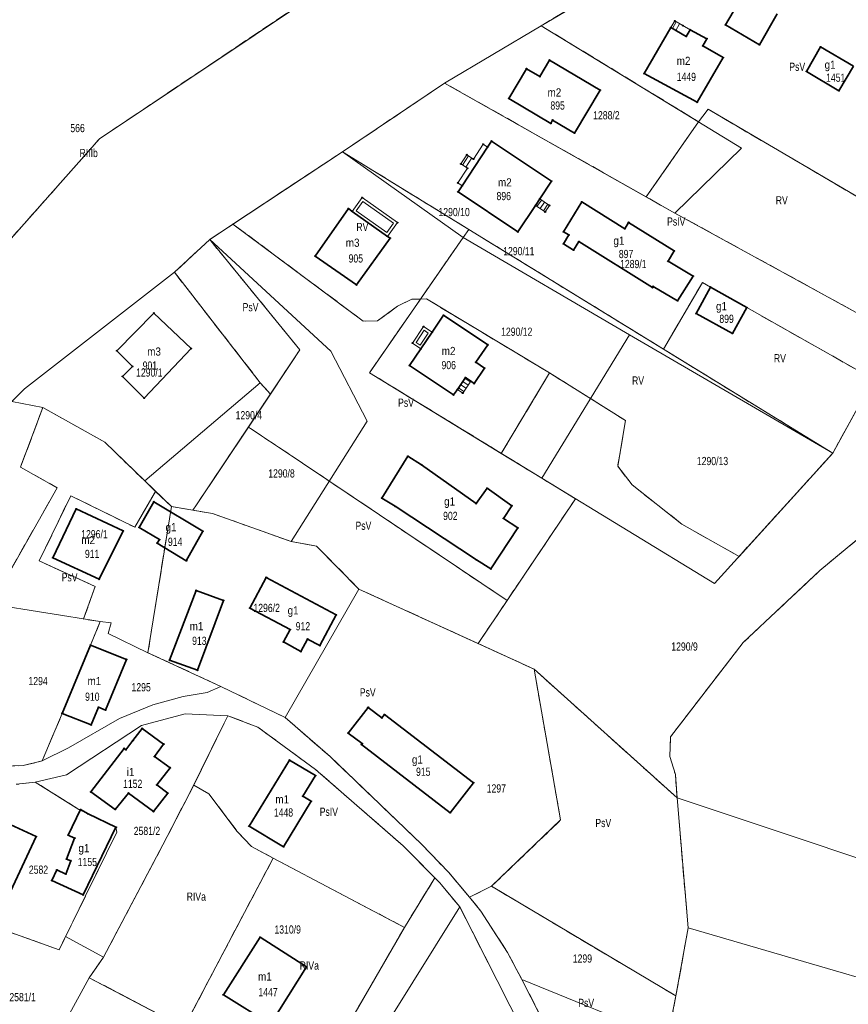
# Model space of a CAD drawing. Header units: metres. Extents: x 7496145 to 7500200, y 5498500 to 5502080.
# Tile 71 of 202: x 7497654 to 7497805, y 5499917 to 5500097. Entities that reach past the tile are written whole.
import ezdxf
from ezdxf.enums import TextEntityAlignment as Align

# ---------------------------------------------------------------- set-up
doc = ezdxf.new("R2010")
doc.units = ezdxf.units.M
doc.header["$MEASUREMENT"] = 0
for name, pattern in [('2.25_0.75', [3, 2.25, -0.75]), ('219-1000', [0]), ('egug-1000', [0])]:
    doc.linetypes.add(name, pattern=pattern)
doc.layers.get('0').update_dxf_attribs({"color": 2, "linetype": 'CONTINUOUS', "lineweight": 5})
for name, color, linetype in [('209-oznaczenie konturu klasyfikacyjnego', 7, 'CONTINUOUS'), ('211-numer działki ewidencyjnej', 7, 'CONTINUOUS'), ('217-kontur klasyfikacyjny', 7, 'CONTINUOUS'), ('218-kontur użytku gruntowego', 7, 'CONTINUOUS'), ('219-działka ewidencyjna', 7, 'CONTINUOUS'), ('312-budynek ewidencyjny', 7, 'CONTINUOUS'), ('312-oznaczenie budynku ewidencyjnego', 7, 'CONTINUOUS'), ('312-oznaczenie budynku ewidencyjnego-Atr117', 7, 'CONTINUOUS'), ('352-schody', 7, 'CONTINUOUS'), ('Punkt budynku', 7, 'CONTINUOUS'), ('taras', 7, 'CONTINUOUS')]:
    doc.layers.add(name, color=color, linetype=linetype)
doc.styles.get("Standard").update_dxf_attribs({"font": 'Working1250', "width": 0.75})

# ---------------------------------------------------------------- blocks, each defined once
blk = doc.blocks.new('PUNKTBUD')
at = {"color": 0}
blk.add_circle((0, 0), 0.09, dxfattribs=at)

msp = doc.modelspace()

# ---------------------------------------------------------------- linework, layer by layer
at = {"layer": '217-kontur klasyfikacyjny', "color": 3, "linetype": '2.25_0.75', "lineweight": 18, "flags": 128}
for points in [[(7497784.36, 5500116.63), (7497749.17, 5500095.91)], [(7497668.32, 5500075.22), (7497707.03, 5500101.15)], [(7497749.17, 5500095.91), (7497778.03, 5500078.32)], [(7497731.51, 5500085.41), (7497712.81, 5500072.82)], [(7497768.42, 5500064.58), (7497731.51, 5500085.41)], [(7497778.03, 5500078.32), (7497779.76, 5500080.61)], [(7497779.76, 5500080.61), (7497813.88, 5500060.61)], [(7497778.03, 5500078.32), (7497768.42, 5500064.58)], [(7497620.77, 5500021.64), (7497668.32, 5500075.22)], [(7497712.81, 5500072.82), (7497692.74, 5500059.6)], [(7497735.93, 5500058.62), (7497712.81, 5500072.82)], [(7497773.68, 5500061.61), (7497768.42, 5500064.58)], [(7497783.14, 5500056.43), (7497773.68, 5500061.61)], [(7497692.74, 5500059.6), (7497688.48, 5500056.79)], [(7497716.61, 5500041.82), (7497692.74, 5500059.6)], [(7497734.88, 5500057.12), (7497735.93, 5500058.62)], [(7497735.93, 5500058.62), (7497771.58, 5500036.71)], [(7497688.48, 5500056.79), (7497682.02, 5500050.77)], [(7497704.99, 5500036.56), (7497688.48, 5500056.79)], [(7497727.08, 5500045.88), (7497734.88, 5500057.12)], [(7497806.23, 5500043.78), (7497783.14, 5500056.43)], [(7497682.02, 5500050.77), (7497697.75, 5500030.55)], [(7497771.58, 5500036.71), (7497778.72, 5500048.9)], [(7497778.72, 5500048.9), (7497780.19, 5500048.06)], [(7497780.19, 5500048.06), (7497786.85, 5500044.31)], [(7497717.72, 5500032.4), (7497727.08, 5500045.88)], [(7497725.51, 5500045.88), (7497722.9, 5500044.56)], [(7497727.08, 5500045.88), (7497725.51, 5500045.88)], [(7497727.08, 5500045.88), (7497728.19, 5500045.89)], [(7497728.19, 5500045.89), (7497750.72, 5500032.37)], [(7497722.9, 5500044.56), (7497719.2, 5500041.87)], [(7497786.85, 5500044.31), (7497810.03, 5500031.21)], [(7497719.2, 5500041.87), (7497716.61, 5500041.82)], [(7497699.59, 5500028.48), (7497704.99, 5500036.56)], [(7497802.58, 5500017.67), (7497771.58, 5500036.71)], [(7497741.89, 5500017.63), (7497717.72, 5500032.4)], [(7497750.72, 5500032.37), (7497741.89, 5500017.63)], [(7497750.72, 5500032.37), (7497764.62, 5500023.64)], [(7497697.75, 5500030.55), (7497699.59, 5500028.48)], [(7497802.58, 5500017.67), (7497810.03, 5500031.21)], [(7497699.59, 5500028.48), (7497695.57, 5500022.45)], [(7497657.92, 5500026.03), (7497653.83, 5500015.1)], [(7497669.26, 5500019.66), (7497657.92, 5500026.03)], [(7497764.62, 5500023.64), (7497763.21, 5500015.26)], [(7497695.57, 5500022.45), (7497686.06, 5500008.21)], [(7497705.45, 5500015.86), (7497695.57, 5500022.45)], [(7497676.6, 5500012.59), (7497669.26, 5500019.66)], [(7497785.43, 5499998.78), (7497802.58, 5500017.67)], [(7497742.94, 5499990.71), (7497705.45, 5500015.86)], [(7497749.33, 5500013.08), (7497741.89, 5500017.63)], [(7497653.83, 5500015.1), (7497660.57, 5500011.35)], [(7497763.21, 5500015.26), (7497765.84, 5500011.87)], [(7497678.58, 5500010.68), (7497676.6, 5500012.59)], [(7497755.48, 5500009.32), (7497749.33, 5500013.08)], [(7497660.57, 5500011.35), (7497648.44, 5499990.05)], [(7497674.75, 5500004.11), (7497678.58, 5500010.68)], [(7497765.84, 5500011.87), (7497774.92, 5500004.7)], [(7497657.26, 5499997.94), (7497663.03, 5500009.88)], [(7497663.03, 5500009.88), (7497674.75, 5500004.11)], [(7497742.94, 5499990.71), (7497755.48, 5500009.32)], [(7497681.46, 5500007.9), (7497677.18, 5499981.15)], [(7497685.41, 5500007.23), (7497681.46, 5500007.9)], [(7497686.06, 5500008.21), (7497685.41, 5500007.23)], [(7497688.98, 5500006.63), (7497685.41, 5500007.23)], [(7497703.41, 5500001.49), (7497688.98, 5500006.63)], [(7497774.92, 5500004.7), (7497785.43, 5499998.78)], [(7497809.49, 5500003.87), (7497800.25, 5499996.21)], [(7497708.05, 5500000.66), (7497703.41, 5500001.49)], [(7497715.8, 5499992.8), (7497708.05, 5500000.66)], [(7497667.5, 5499993.29), (7497657.26, 5499997.94)], [(7497800.25, 5499996.21), (7497786.18, 5499982.99)], [(7497665.39, 5499987.32), (7497667.5, 5499993.29)], [(7497737.64, 5499982.82), (7497715.8, 5499992.8)], [(7497737.64, 5499982.82), (7497742.94, 5499990.71)], [(7497668.42, 5499986.83), (7497665.39, 5499987.32)], [(7497666.64, 5499982.51), (7497668.42, 5499986.83)], [(7497661.49, 5499970.05), (7497666.64, 5499982.51)], [(7497747.88, 5499978.14), (7497737.64, 5499982.82)], [(7497786.18, 5499982.99), (7497772.87, 5499965.75)], [(7497677.18, 5499981.15), (7497690.53, 5499974.96)], [(7497752.75, 5499950.53), (7497747.88, 5499978.14)], [(7497774.08, 5499954.58), (7497747.88, 5499978.14)], [(7497690.53, 5499974.96), (7497702.32, 5499969.29)], [(7497657.78, 5499961.33), (7497661.49, 5499970.05)], [(7497691.78, 5499969.62), (7497691.13, 5499968.27)], [(7497697.29, 5499967.54), (7497691.78, 5499969.62)], [(7497702.32, 5499969.29), (7497710.52, 5499962.13)], [(7497691.13, 5499968.27), (7497685.55, 5499956.93)], [(7497707.85, 5499959.79), (7497697.29, 5499967.54)], [(7497772.87, 5499965.75), (7497772.73, 5499962.16)], [(7497710.52, 5499962.13), (7497727.25, 5499946.12)], [(7497772.73, 5499962.16), (7497773.77, 5499958.85)], [(7497650.54, 5499960.36), (7497654.29, 5499960.49)], [(7497654.29, 5499960.49), (7497657.78, 5499961.33)], [(7497723.91, 5499945.8), (7497707.85, 5499959.79)], [(7497773.77, 5499958.85), (7497774.08, 5499954.58)], [(7497656.54, 5499957.44), (7497653.06, 5499957.06)], [(7497664.54, 5499952.46), (7497656.54, 5499957.44)], [(7497685.55, 5499956.93), (7497684.79, 5499955.39)], [(7497685.55, 5499956.93), (7497688.32, 5499955.32)], [(7497684.79, 5499955.39), (7497679.88, 5499945.98)], [(7497688.32, 5499955.32), (7497693.54, 5499948.43)], [(7497776.1, 5499930.77), (7497774.08, 5499954.58)], [(7497671.32, 5499949.2), (7497664.54, 5499952.46)], [(7497671.46, 5499948.31), (7497671.32, 5499949.2)], [(7497740.11, 5499938.39), (7497752.75, 5499950.53)], [(7497665.75, 5499936.63), (7497671.46, 5499948.31)], [(7497693.54, 5499948.43), (7497696.14, 5499945.65)], [(7497679.88, 5499945.98), (7497669.05, 5499925.44)], [(7497696.14, 5499945.65), (7497700.11, 5499943.55)], [(7497729.72, 5499939.93), (7497723.91, 5499945.8)], [(7497727.25, 5499946.12), (7497732.25, 5499940.94)], [(7497700.11, 5499943.55), (7497683.77, 5499912.57)], [(7497724.14, 5499930.88), (7497700.11, 5499943.55)], [(7497732.25, 5499940.94), (7497736.09, 5499936.38)], [(7497729.72, 5499939.93), (7497724.14, 5499930.88)], [(7497730.61, 5499939.03), (7497729.72, 5499939.93)], [(7497734.27, 5499934.64), (7497730.61, 5499939.03)], [(7497736.09, 5499936.38), (7497740.11, 5499938.39)], [(7497773.87, 5499918.32), (7497740.11, 5499938.39)], [(7497663.43, 5499931.88), (7497665.75, 5499936.63)], [(7497736.09, 5499936.38), (7497738.16, 5499933.82)], [(7497639.26, 5499934.49), (7497660.94, 5499926.77)], [(7497750.3, 5499903.08), (7497734.27, 5499934.64)], [(7497738.16, 5499933.82), (7497743.03, 5499926.25)], [(7497662.08, 5499929.2), (7497663.43, 5499931.88)], [(7497706.77, 5499900.75), (7497724.14, 5499930.88)], [(7497773.87, 5499918.32), (7497776.1, 5499930.77)], [(7497660.94, 5499926.77), (7497662.08, 5499929.2)], [(7497743.03, 5499926.25), (7497745.66, 5499921.36)], [(7497669.05, 5499925.44), (7497667.69, 5499923.5)], [(7497667.69, 5499923.5), (7497666.41, 5499921.67)], [(7497666.41, 5499921.67), (7497683.77, 5499912.57)], [(7497745.66, 5499921.36), (7497752.29, 5499908.31)], [(7497772.34, 5499910.47), (7497773.87, 5499918.32)]]:
    msp.add_lwpolyline(points, dxfattribs=at)
at = {"layer": '218-kontur użytku gruntowego', "color": 3, "linetype": 'egug-1000', "lineweight": 18, "flags": 128}
for points in [[(7497784.36, 5500116.63), (7497749.17, 5500095.91)], [(7497668.32, 5500075.22), (7497707.03, 5500101.15)], [(7497749.17, 5500095.91), (7497731.51, 5500085.41)], [(7497749.17, 5500095.91), (7497778.03, 5500078.32)], [(7497731.51, 5500085.41), (7497712.81, 5500072.82)], [(7497768.42, 5500064.58), (7497731.51, 5500085.41)], [(7497779.76, 5500080.61), (7497778.03, 5500078.32)], [(7497813.88, 5500060.61), (7497779.76, 5500080.61)], [(7497778.03, 5500078.32), (7497768.42, 5500064.58)], [(7497620.77, 5500021.64), (7497668.32, 5500075.22)], [(7497712.81, 5500072.82), (7497692.74, 5500059.6)], [(7497712.81, 5500072.82), (7497735.93, 5500058.62)], [(7497768.42, 5500064.58), (7497773.68, 5500061.61)], [(7497773.68, 5500061.61), (7497783.14, 5500056.43)], [(7497692.74, 5500059.6), (7497688.48, 5500056.79)], [(7497716.61, 5500041.82), (7497692.74, 5500059.6)], [(7497735.93, 5500058.62), (7497734.88, 5500057.12)], [(7497735.93, 5500058.62), (7497771.58, 5500036.71)], [(7497688.48, 5500056.79), (7497682.02, 5500050.77)], [(7497704.99, 5500036.56), (7497688.48, 5500056.79)], [(7497734.88, 5500057.12), (7497727.08, 5500045.88)], [(7497783.14, 5500056.43), (7497806.23, 5500043.78)], [(7497682.02, 5500050.77), (7497654.59, 5500029.47)], [(7497682.02, 5500050.77), (7497697.75, 5500030.55)], [(7497778.72, 5500048.9), (7497771.58, 5500036.71)], [(7497780.19, 5500048.06), (7497778.72, 5500048.9)], [(7497786.85, 5500044.31), (7497780.19, 5500048.06)], [(7497727.08, 5500045.88), (7497717.72, 5500032.4)], [(7497725.51, 5500045.88), (7497722.9, 5500044.56)], [(7497727.08, 5500045.88), (7497725.51, 5500045.88)], [(7497728.19, 5500045.89), (7497727.08, 5500045.88)], [(7497750.72, 5500032.37), (7497728.19, 5500045.89)], [(7497722.9, 5500044.56), (7497719.2, 5500041.87)], [(7497810.03, 5500031.21), (7497786.85, 5500044.31)], [(7497719.2, 5500041.87), (7497716.61, 5500041.82)], [(7497699.59, 5500028.48), (7497704.99, 5500036.56)], [(7497771.58, 5500036.71), (7497802.58, 5500017.67)], [(7497717.72, 5500032.4), (7497741.89, 5500017.63)], [(7497741.89, 5500017.63), (7497750.72, 5500032.37)], [(7497750.72, 5500032.37), (7497764.62, 5500023.64)], [(7497697.75, 5500030.55), (7497699.59, 5500028.48)], [(7497802.58, 5500017.67), (7497810.03, 5500031.21)], [(7497654.59, 5500029.47), (7497652.24, 5500027.1)], [(7497699.59, 5500028.48), (7497695.57, 5500022.45)], [(7497652.24, 5500027.1), (7497657.92, 5500026.03)], [(7497657.92, 5500026.03), (7497653.83, 5500015.1)], [(7497657.92, 5500026.03), (7497669.26, 5500019.66)], [(7497764.62, 5500023.64), (7497763.21, 5500015.26)], [(7497695.57, 5500022.45), (7497686.06, 5500008.21)], [(7497705.45, 5500015.86), (7497695.57, 5500022.45)], [(7497669.26, 5500019.66), (7497676.6, 5500012.59)], [(7497785.43, 5499998.78), (7497802.58, 5500017.67)], [(7497742.94, 5499990.71), (7497705.45, 5500015.86)], [(7497749.33, 5500013.08), (7497741.89, 5500017.63)], [(7497653.83, 5500015.1), (7497660.57, 5500011.35)], [(7497763.21, 5500015.26), (7497765.84, 5500011.87)], [(7497676.6, 5500012.59), (7497678.58, 5500010.68)], [(7497755.48, 5500009.32), (7497749.33, 5500013.08)], [(7497660.57, 5500011.35), (7497648.44, 5499990.05)], [(7497678.58, 5500010.68), (7497674.75, 5500004.11)], [(7497678.58, 5500010.68), (7497681.46, 5500007.9)], [(7497765.84, 5500011.87), (7497774.92, 5500004.7)], [(7497663.03, 5500009.88), (7497657.26, 5499997.94)], [(7497674.75, 5500004.11), (7497663.03, 5500009.88)], [(7497742.94, 5499990.71), (7497755.48, 5500009.32)], [(7497681.46, 5500007.9), (7497677.18, 5499981.15)], [(7497685.41, 5500007.23), (7497681.46, 5500007.9)], [(7497686.06, 5500008.21), (7497685.41, 5500007.23)], [(7497688.98, 5500006.63), (7497685.41, 5500007.23)], [(7497703.41, 5500001.49), (7497688.98, 5500006.63)], [(7497774.92, 5500004.7), (7497785.43, 5499998.78)], [(7497809.49, 5500003.87), (7497800.25, 5499996.21)], [(7497708.05, 5500000.66), (7497703.41, 5500001.49)], [(7497715.8, 5499992.8), (7497708.05, 5500000.66)], [(7497657.26, 5499997.94), (7497667.5, 5499993.29)], [(7497800.25, 5499996.21), (7497786.18, 5499982.99)], [(7497667.5, 5499993.29), (7497665.39, 5499987.32)], [(7497737.64, 5499982.82), (7497715.8, 5499992.8)], [(7497737.64, 5499982.82), (7497742.94, 5499990.71)], [(7497665.39, 5499987.32), (7497668.42, 5499986.83)], [(7497668.42, 5499986.83), (7497666.64, 5499982.51)], [(7497668.42, 5499986.83), (7497670.42, 5499986.61)], [(7497670.42, 5499986.61), (7497669.9, 5499984.64)], [(7497669.9, 5499984.64), (7497677.18, 5499981.15)], [(7497666.64, 5499982.51), (7497661.49, 5499970.05)], [(7497747.88, 5499978.14), (7497737.64, 5499982.82)], [(7497786.18, 5499982.99), (7497772.87, 5499965.75)], [(7497677.18, 5499981.15), (7497690.53, 5499974.96)], [(7497774.08, 5499954.58), (7497747.88, 5499978.14)], [(7497747.88, 5499978.14), (7497752.75, 5499950.53)], [(7497688.01, 5499973.84), (7497690.53, 5499974.96)], [(7497690.53, 5499974.96), (7497702.32, 5499969.29)], [(7497678.08, 5499971.63), (7497683.64, 5499973.14)], [(7497683.64, 5499973.14), (7497688.01, 5499973.84)], [(7497671.96, 5499969.09), (7497678.08, 5499971.63)], [(7497661.49, 5499970.05), (7497657.78, 5499961.33)], [(7497662.6, 5499963.76), (7497671.96, 5499969.09)], [(7497683.97, 5499969.99), (7497675.96, 5499967.81)], [(7497691.78, 5499969.62), (7497683.97, 5499969.99)], [(7497691.78, 5499969.62), (7497691.13, 5499968.27)], [(7497697.29, 5499967.54), (7497691.78, 5499969.62)], [(7497702.32, 5499969.29), (7497710.52, 5499962.13)], [(7497675.96, 5499967.81), (7497662.25, 5499958.82)], [(7497691.13, 5499968.27), (7497685.55, 5499956.93)], [(7497707.85, 5499959.79), (7497697.29, 5499967.54)], [(7497772.87, 5499965.75), (7497772.73, 5499962.16)], [(7497657.78, 5499961.33), (7497662.6, 5499963.76)], [(7497710.52, 5499962.13), (7497727.25, 5499946.12)], [(7497772.73, 5499962.16), (7497773.77, 5499958.85)], [(7497650.54, 5499960.36), (7497654.29, 5499960.49)], [(7497654.29, 5499960.49), (7497657.78, 5499961.33)], [(7497662.25, 5499958.82), (7497656.54, 5499957.44)], [(7497723.91, 5499945.8), (7497707.85, 5499959.79)], [(7497773.77, 5499958.85), (7497774.08, 5499954.58)], [(7497656.54, 5499957.44), (7497653.06, 5499957.06)], [(7497664.54, 5499952.46), (7497656.54, 5499957.44)], [(7497684.79, 5499955.39), (7497685.55, 5499956.93)], [(7497685.55, 5499956.93), (7497688.32, 5499955.32)], [(7497679.88, 5499945.98), (7497684.79, 5499955.39)], [(7497688.32, 5499955.32), (7497693.54, 5499948.43)], [(7497776.1, 5499930.77), (7497774.08, 5499954.58)], [(7497671.32, 5499949.2), (7497664.54, 5499952.46)], [(7497671.46, 5499948.31), (7497671.32, 5499949.2)], [(7497752.75, 5499950.53), (7497740.11, 5499938.39)], [(7497665.75, 5499936.63), (7497671.46, 5499948.31)], [(7497693.54, 5499948.43), (7497696.14, 5499945.65)], [(7497669.05, 5499925.44), (7497679.88, 5499945.98)], [(7497696.14, 5499945.65), (7497700.11, 5499943.55)], [(7497729.72, 5499939.93), (7497723.91, 5499945.8)], [(7497727.25, 5499946.12), (7497732.25, 5499940.94)], [(7497700.11, 5499943.55), (7497683.77, 5499912.57)], [(7497724.14, 5499930.88), (7497700.11, 5499943.55)], [(7497732.25, 5499940.94), (7497736.09, 5499936.38)], [(7497729.72, 5499939.93), (7497724.14, 5499930.88)], [(7497730.61, 5499939.03), (7497729.72, 5499939.93)], [(7497734.27, 5499934.64), (7497730.61, 5499939.03)], [(7497740.11, 5499938.39), (7497736.09, 5499936.38)], [(7497740.11, 5499938.39), (7497773.87, 5499918.32)], [(7497663.43, 5499931.88), (7497665.75, 5499936.63)], [(7497736.09, 5499936.38), (7497738.16, 5499933.82)], [(7497639.26, 5499934.49), (7497660.94, 5499926.77)], [(7497750.3, 5499903.08), (7497734.27, 5499934.64)], [(7497738.16, 5499933.82), (7497743.03, 5499926.25)], [(7497662.08, 5499929.2), (7497663.43, 5499931.88)], [(7497706.77, 5499900.75), (7497724.14, 5499930.88)], [(7497773.87, 5499918.32), (7497776.1, 5499930.77)], [(7497660.94, 5499926.77), (7497662.08, 5499929.2)], [(7497743.03, 5499926.25), (7497745.66, 5499921.36)], [(7497667.69, 5499923.5), (7497669.05, 5499925.44)], [(7497666.41, 5499921.67), (7497667.69, 5499923.5)], [(7497683.77, 5499912.57), (7497666.41, 5499921.67)], [(7497745.66, 5499921.36), (7497752.29, 5499908.31)], [(7497772.34, 5499910.47), (7497773.87, 5499918.32)]]:
    msp.add_lwpolyline(points, dxfattribs=at)
at = {"layer": '219-działka ewidencyjna', "color": 3, "linetype": '219-1000', "lineweight": 18, "flags": 128}
for points in [[(7497749.17, 5500095.91), (7497784.36, 5500116.63)], [(7497749.17, 5500095.91), (7497784.36, 5500116.63)], [(7497668.32, 5500075.22), (7497710.94, 5500103.77)], [(7497668.32, 5500075.22), (7497710.94, 5500103.77)], [(7497731.51, 5500085.41), (7497749.17, 5500095.91)], [(7497731.51, 5500085.41), (7497749.17, 5500095.91)], [(7497749.17, 5500095.91), (7497785.9, 5500073.52)], [(7497712.81, 5500072.82), (7497731.51, 5500085.41)], [(7497712.81, 5500072.82), (7497731.51, 5500085.41)], [(7497731.51, 5500085.41), (7497773.68, 5500061.61)], [(7497620.77, 5500021.64), (7497668.32, 5500075.22)], [(7497620.77, 5500021.64), (7497668.32, 5500075.22)], [(7497688.48, 5500056.79), (7497712.81, 5500072.82)], [(7497688.48, 5500056.79), (7497712.81, 5500072.82)], [(7497712.81, 5500072.82), (7497735.93, 5500058.62)], [(7497712.81, 5500072.82), (7497734.88, 5500057.12)], [(7497773.68, 5500061.61), (7497785.9, 5500073.52)], [(7497773.68, 5500061.61), (7497814.46, 5500039.27)], [(7497734.88, 5500057.12), (7497735.93, 5500058.62)], [(7497735.93, 5500058.62), (7497802.58, 5500017.67)], [(7497682.02, 5500050.77), (7497688.48, 5500056.79)], [(7497682.02, 5500050.77), (7497688.48, 5500056.79)], [(7497688.48, 5500056.79), (7497710.68, 5500036.33)], [(7497688.48, 5500056.79), (7497704.99, 5500036.56)], [(7497717.72, 5500032.4), (7497734.88, 5500057.12)], [(7497734.88, 5500057.12), (7497765.38, 5500039.35)], [(7497654.59, 5500029.47), (7497682.02, 5500050.77)], [(7497654.59, 5500029.47), (7497682.02, 5500050.77)], [(7497682.02, 5500050.77), (7497697.75, 5500030.55)], [(7497749.33, 5500013.08), (7497765.38, 5500039.35)], [(7497802.58, 5500017.67), (7497765.38, 5500039.35)], [(7497802.58, 5500017.67), (7497814.46, 5500039.27)], [(7497686.06, 5500008.21), (7497704.99, 5500036.56)], [(7497710.68, 5500036.33), (7497717.32, 5500023.55)], [(7497717.72, 5500032.4), (7497749.33, 5500013.08)], [(7497676.6, 5500012.59), (7497697.75, 5500030.55)], [(7497654.59, 5500029.47), (7497652.24, 5500027.1)], [(7497654.59, 5500029.47), (7497652.24, 5500027.1)], [(7497657.92, 5500026.03), (7497652.24, 5500027.1)], [(7497653.83, 5500015.1), (7497657.92, 5500026.03)], [(7497657.92, 5500026.03), (7497669.26, 5500019.66)], [(7497703.41, 5500001.49), (7497717.32, 5500023.55)], [(7497669.26, 5500019.66), (7497676.6, 5500012.59)], [(7497780.9, 5499993.79), (7497802.58, 5500017.67)], [(7497653.83, 5500015.1), (7497660.57, 5500011.35)], [(7497676.6, 5500012.59), (7497681.46, 5500007.9)], [(7497749.33, 5500013.08), (7497780.9, 5499993.79)], [(7497648.44, 5499990.05), (7497660.57, 5500011.35)], [(7497677.18, 5499981.15), (7497681.46, 5500007.9)], [(7497681.46, 5500007.9), (7497685.41, 5500007.23)], [(7497685.41, 5500007.23), (7497686.06, 5500008.21)], [(7497685.41, 5500007.23), (7497688.98, 5500006.63)], [(7497688.98, 5500006.63), (7497703.41, 5500001.49)], [(7497703.41, 5500001.49), (7497708.05, 5500000.66)], [(7497708.05, 5500000.66), (7497715.8, 5499992.8)], [(7497702.32, 5499969.29), (7497715.8, 5499992.8)], [(7497715.8, 5499992.8), (7497747.88, 5499978.14)], [(7497648.44, 5499990.05), (7497668.42, 5499986.83)], [(7497666.64, 5499982.51), (7497668.42, 5499986.83)], [(7497668.42, 5499986.83), (7497670.42, 5499986.61)], [(7497669.9, 5499984.64), (7497670.42, 5499986.61)], [(7497669.9, 5499984.64), (7497677.18, 5499981.15)], [(7497661.49, 5499970.05), (7497666.64, 5499982.51)], [(7497677.18, 5499981.15), (7497690.53, 5499974.96)], [(7497747.88, 5499978.14), (7497774.08, 5499954.58)], [(7497688.01, 5499973.84), (7497690.53, 5499974.96)], [(7497690.53, 5499974.96), (7497702.32, 5499969.29)], [(7497678.08, 5499971.63), (7497683.64, 5499973.14)], [(7497683.64, 5499973.14), (7497688.01, 5499973.84)], [(7497671.96, 5499969.09), (7497678.08, 5499971.63)], [(7497657.78, 5499961.33), (7497661.49, 5499970.05)], [(7497662.6, 5499963.76), (7497671.96, 5499969.09)], [(7497675.96, 5499967.81), (7497683.97, 5499969.99)], [(7497683.97, 5499969.99), (7497691.78, 5499969.62)], [(7497691.13, 5499968.27), (7497691.78, 5499969.62)], [(7497697.29, 5499967.54), (7497691.78, 5499969.62)], [(7497710.52, 5499962.13), (7497702.32, 5499969.29)], [(7497662.25, 5499958.82), (7497675.96, 5499967.81)], [(7497684.79, 5499955.39), (7497691.13, 5499968.27)], [(7497697.29, 5499967.54), (7497707.85, 5499959.79)], [(7497657.78, 5499961.33), (7497662.6, 5499963.76)], [(7497710.52, 5499962.13), (7497727.25, 5499946.12)], [(7497650.54, 5499960.36), (7497654.29, 5499960.49)], [(7497654.29, 5499960.49), (7497657.78, 5499961.33)], [(7497656.54, 5499957.44), (7497662.25, 5499958.82)], [(7497723.91, 5499945.8), (7497707.85, 5499959.79)], [(7497653.06, 5499957.06), (7497656.54, 5499957.44)], [(7497656.54, 5499957.44), (7497664.54, 5499952.46)], [(7497684.79, 5499955.39), (7497679.88, 5499945.98)], [(7497774.08, 5499954.58), (7497829.15, 5499936.2)], [(7497774.08, 5499954.58), (7497776.1, 5499930.77)], [(7497664.54, 5499952.46), (7497666.22, 5499951.65)], [(7497666.22, 5499951.65), (7497671.32, 5499949.2)], [(7497671.32, 5499949.2), (7497671.46, 5499948.31)], [(7497665.75, 5499936.63), (7497671.46, 5499948.31)], [(7497679.88, 5499945.98), (7497669.05, 5499925.44)], [(7497723.91, 5499945.8), (7497730.61, 5499939.03)], [(7497727.25, 5499946.12), (7497732.25, 5499940.94)], [(7497732.25, 5499940.94), (7497736.09, 5499936.38)], [(7497730.61, 5499939.03), (7497734.27, 5499934.64)], [(7497736.09, 5499936.38), (7497740.11, 5499938.39)], [(7497740.11, 5499938.39), (7497773.87, 5499918.32)], [(7497663.43, 5499931.88), (7497665.75, 5499936.63)], [(7497736.09, 5499936.38), (7497738.16, 5499933.82)], [(7497639.26, 5499934.49), (7497660.94, 5499926.77)], [(7497708.19, 5499892.79), (7497734.27, 5499934.64)], [(7497734.27, 5499934.64), (7497750.3, 5499903.08)], [(7497743.03, 5499926.25), (7497738.16, 5499933.82)], [(7497663.43, 5499931.88), (7497662.08, 5499929.2)], [(7497773.87, 5499918.32), (7497776.1, 5499930.77)], [(7497776.1, 5499930.77), (7497835.52, 5499913.44)], [(7497660.94, 5499926.77), (7497662.08, 5499929.2)], [(7497662.08, 5499929.2), (7497669.05, 5499925.44)], [(7497743.03, 5499926.25), (7497745.66, 5499921.36)], [(7497666.41, 5499921.67), (7497669.05, 5499925.44)], [(7497666.41, 5499921.67), (7497649.37, 5499890.6)], [(7497666.41, 5499921.67), (7497687.59, 5499910.57)], [(7497745.66, 5499921.36), (7497752.29, 5499908.31)], [(7497745.66, 5499921.36), (7497772.34, 5499910.47)], [(7497772.34, 5499910.47), (7497773.87, 5499918.32)]]:
    msp.add_lwpolyline(points, dxfattribs=at)
at = {"layer": '312-budynek ewidencyjny', "color": 7, "linetype": 'Continuous', "lineweight": 35, "flags": 128}
for points in [[(7497782.92, 5500096.05), (7497784.32, 5500098.47)], [(7497792.41, 5500098.06), (7497789.15, 5500092.43)], [(7497768.04, 5500087.13), (7497772.93, 5500095.55)], [(7497772.93, 5500095.55), (7497775.75, 5500093.94)], [(7497775.75, 5500093.94), (7497776.46, 5500095.17)], [(7497776.46, 5500095.17), (7497779.52, 5500093.53)], [(7497789.15, 5500092.43), (7497782.92, 5500096.05)], [(7497779.52, 5500093.53), (7497778.77, 5500092.21)], [(7497778.77, 5500092.21), (7497782.5, 5500090.08)], [(7497797.81, 5500087.54), (7497800.36, 5500092.02)], [(7497800.36, 5500092.02), (7497806.38, 5500088.48)], [(7497782.5, 5500090.08), (7497777.78, 5500081.89)], [(7497743.24, 5500082.59), (7497746.49, 5500088.04)], [(7497746.49, 5500088.04), (7497748.93, 5500086.59)], [(7497748.93, 5500086.59), (7497750.73, 5500089.62)], [(7497750.73, 5500089.62), (7497759.97, 5500084.12)], [(7497806.38, 5500088.48), (7497803.71, 5500084.01)], [(7497777.78, 5500081.89), (7497768.04, 5500087.13)], [(7497803.71, 5500084.01), (7497797.81, 5500087.54)], [(7497750.93, 5500078.02), (7497743.24, 5500082.59)], [(7497759.97, 5500084.12), (7497755.29, 5500076.26)], [(7497751.29, 5500078.64), (7497750.93, 5500078.02)], [(7497755.29, 5500076.26), (7497751.29, 5500078.64)], [(7497734.7, 5500066.6), (7497739.36, 5500073.68)], [(7497739.36, 5500073.68), (7497740.08, 5500074.78)], [(7497740.08, 5500074.78), (7497751.1, 5500067.45)], [(7497733.96, 5500065.47), (7497734.7, 5500066.6)], [(7497751.1, 5500067.45), (7497748.93, 5500064.2)], [(7497744.92, 5500058.17), (7497733.96, 5500065.47)], [(7497748.14, 5500063.01), (7497744.92, 5500058.17)], [(7497748.93, 5500064.2), (7497748.14, 5500063.01)], [(7497753.27, 5500058.19), (7497756.62, 5500063.65)], [(7497756.62, 5500063.65), (7497764.5, 5500058.74)], [(7497707.81, 5500053.73), (7497713.89, 5500062.42)], [(7497713.89, 5500062.42), (7497714.6, 5500061.91)], [(7497714.6, 5500061.91), (7497721.07, 5500057.34)], [(7497764.5, 5500058.74), (7497765.21, 5500059.89)], [(7497765.21, 5500059.89), (7497773.56, 5500054.69)], [(7497721.07, 5500057.34), (7497721.51, 5500057.03)], [(7497754.23, 5500057.6), (7497753.27, 5500058.19)], [(7497753.27, 5500055.99), (7497754.23, 5500057.6)], [(7497721.51, 5500057.03), (7497715.34, 5500048.46)], [(7497755.12, 5500054.83), (7497753.27, 5500055.99)], [(7497756.11, 5500056.41), (7497755.12, 5500054.83)], [(7497769.58, 5500047.97), (7497756.11, 5500056.41)], [(7497715.34, 5500048.46), (7497707.81, 5500053.73)], [(7497773.56, 5500054.69), (7497772.43, 5500052.78)], [(7497772.43, 5500052.78), (7497777.01, 5500050.07)], [(7497777.01, 5500050.07), (7497774.18, 5500045.56)], [(7497769.72, 5500048.2), (7497769.58, 5500047.97)], [(7497774.18, 5500045.56), (7497769.72, 5500048.2)], [(7497777.57, 5500043.21), (7497780.19, 5500048.06)], [(7497780.19, 5500048.06), (7497786.85, 5500044.31)], [(7497671.49, 5500036.41), (7497678.24, 5500043.3)], [(7497678.24, 5500043.3), (7497685.09, 5500036.82)], [(7497729.2, 5500039.8), (7497731.3, 5500042.9)], [(7497731.3, 5500042.9), (7497739.42, 5500037.5)], [(7497784.2, 5500039.57), (7497777.57, 5500043.21)], [(7497786.85, 5500044.31), (7497784.2, 5500039.57)], [(7497727.15, 5500036.77), (7497729.2, 5500039.8)], [(7497739.42, 5500037.5), (7497737.23, 5500034.3)], [(7497674.35, 5500033.55), (7497671.49, 5500036.41)], [(7497685.09, 5500036.82), (7497676.5, 5500027.74)], [(7497725.06, 5500033.69), (7497727.15, 5500036.77)], [(7497737.23, 5500034.3), (7497738.81, 5500033.22)], [(7497672.51, 5500031.72), (7497674.35, 5500033.55)], [(7497733.15, 5500028.34), (7497725.06, 5500033.69)], [(7497738.81, 5500033.22), (7497736.9, 5500030.41)], [(7497676.5, 5500027.74), (7497672.51, 5500031.72)], [(7497735.31, 5500031.5), (7497733.84, 5500029.35)], [(7497736.29, 5500030.83), (7497735.31, 5500031.5)], [(7497736.9, 5500030.41), (7497736.29, 5500030.83)], [(7497733.84, 5500029.35), (7497733.15, 5500028.34)], [(7497719.99, 5500009.45), (7497724.79, 5500017.11)], [(7497724.79, 5500017.11), (7497727.27, 5500015.54)], [(7497727.27, 5500015.54), (7497737.28, 5500008.44)], [(7497737.28, 5500008.44), (7497739.28, 5500011.26)], [(7497739.28, 5500011.26), (7497743.81, 5500008.05)], [(7497675.57, 5500004.09), (7497678.27, 5500008.77)], [(7497678.27, 5500008.77), (7497687.22, 5500003.39)], [(7497722.42, 5500007.94), (7497719.99, 5500009.45)], [(7497659.77, 5499998.54), (7497664.05, 5500007.47)], [(7497664.05, 5500007.47), (7497672.66, 5500003.43)], [(7497737.34, 5499998.13), (7497722.42, 5500007.94)], [(7497743.81, 5500008.05), (7497742.29, 5500005.73)], [(7497742.29, 5500005.73), (7497744.94, 5500004)], [(7497672.66, 5500003.43), (7497668.26, 5499994.58)], [(7497679.27, 5500001.85), (7497675.57, 5500004.09)], [(7497687.22, 5500003.39), (7497684.2, 5499997.98)], [(7497744.94, 5500004), (7497739.96, 5499996.48)], [(7497678.88, 5500001.21), (7497679.27, 5500001.85)], [(7497684.2, 5499997.98), (7497678.88, 5500001.21)], [(7497668.26, 5499994.58), (7497659.77, 5499998.54)], [(7497739.96, 5499996.48), (7497737.34, 5499998.13)], [(7497695.85, 5499989.32), (7497698.85, 5499994.93)], [(7497698.85, 5499994.93), (7497711.66, 5499988.08)], [(7497681.11, 5499979.76), (7497686.01, 5499992.56)], [(7497686.01, 5499992.56), (7497691, 5499990.73)], [(7497691, 5499990.73), (7497686.24, 5499977.94)], [(7497703.21, 5499985.37), (7497695.85, 5499989.32)], [(7497711.66, 5499988.08), (7497708.64, 5499982.46)], [(7497702, 5499983.11), (7497703.21, 5499985.37)], [(7497706.42, 5499983.65), (7497705.19, 5499981.36)], [(7497708.64, 5499982.46), (7497706.42, 5499983.65)], [(7497661.49, 5499970.05), (7497666.64, 5499982.51)], [(7497666.64, 5499982.51), (7497673.23, 5499979.91)], [(7497705.19, 5499981.36), (7497702, 5499983.11)], [(7497673.23, 5499979.91), (7497669.4, 5499970.64)], [(7497686.24, 5499977.94), (7497681.11, 5499979.76)], [(7497668.13, 5499971.16), (7497666.79, 5499967.92)], [(7497669.4, 5499970.64), (7497668.13, 5499971.16)], [(7497713.86, 5499966.45), (7497717.48, 5499971.15)], [(7497717.48, 5499971.15), (7497720, 5499969.22)], [(7497666.79, 5499967.92), (7497661.49, 5499970.05)], [(7497720, 5499969.22), (7497720.48, 5499969.84)], [(7497720.48, 5499969.84), (7497736.78, 5499957.36)], [(7497674.41, 5499965.05), (7497676.11, 5499967.29)], [(7497676.11, 5499967.29), (7497680.05, 5499964.42)], [(7497716.39, 5499964.51), (7497713.86, 5499966.45)], [(7497666.74, 5499955.66), (7497672.8, 5499963.64)], [(7497672.8, 5499963.64), (7497673.14, 5499963.38)], [(7497673.14, 5499963.38), (7497674.41, 5499965.05)], [(7497680.05, 5499964.42), (7497678.4, 5499962.15)], [(7497716.26, 5499964.34), (7497716.39, 5499964.51)], [(7497732.52, 5499951.86), (7497716.26, 5499964.34)], [(7497678.4, 5499962.15), (7497681.26, 5499960.09)], [(7497681.26, 5499960.09), (7497678.82, 5499956.95)], [(7497695.69, 5499949.43), (7497703.1, 5499961.5)], [(7497703.1, 5499961.5), (7497707.83, 5499958.65)], [(7497707.83, 5499958.65), (7497705.54, 5499954.87)], [(7497678.82, 5499956.95), (7497680.81, 5499955.44)], [(7497736.78, 5499957.36), (7497732.52, 5499951.86)], [(7497671.17, 5499952.46), (7497666.74, 5499955.66)], [(7497673.6, 5499955.46), (7497671.17, 5499952.46)], [(7497678.21, 5499952.08), (7497673.6, 5499955.46)], [(7497680.81, 5499955.44), (7497678.21, 5499952.08)], [(7497705.54, 5499954.87), (7497707.06, 5499953.95)], [(7497707.06, 5499953.95), (7497702.02, 5499945.62)], [(7497662.58, 5499947.78), (7497664.83, 5499952.45)], [(7497664.83, 5499952.45), (7497666.22, 5499951.65)], [(7497666.22, 5499951.65), (7497671.32, 5499949.2)], [(7497651.94, 5499949.73), (7497656.68, 5499947.5)], [(7497671.32, 5499949.2), (7497665.31, 5499936.83)], [(7497702.02, 5499945.62), (7497695.69, 5499949.43)], [(7497656.68, 5499947.5), (7497651.13, 5499935.61)], [(7497663.75, 5499947.22), (7497662.58, 5499947.78)], [(7497662.27, 5499943.37), (7497663.75, 5499947.22)], [(7497662.14, 5499940.64), (7497663.07, 5499943.06)], [(7497663.07, 5499943.06), (7497662.27, 5499943.37)], [(7497659.57, 5499939.43), (7497660.49, 5499941.41)], [(7497660.49, 5499941.41), (7497662.14, 5499940.64)], [(7497665.31, 5499936.83), (7497659.57, 5499939.43)], [(7497690.98, 5499918.53), (7497697.7, 5499929.08)], [(7497697.7, 5499929.08), (7497706.21, 5499923.66)], [(7497706.21, 5499923.66), (7497699.63, 5499913.18)], [(7497699.63, 5499913.18), (7497690.98, 5499918.53)]]:
    msp.add_lwpolyline(points, dxfattribs=at)
at = {"layer": '352-schody', "color": 7, "linetype": 'Continuous', "lineweight": 18, "flags": 128}
for points in [[(7497773.64, 5500096.78), (7497775.13, 5500095.93), (7497776.46, 5500095.17), (7497775.75, 5500093.94), (7497772.93, 5500095.55)], [(7497773.64, 5500096.78), (7497775.13, 5500095.93), (7497776.46, 5500095.17), (7497775.75, 5500093.94), (7497772.93, 5500095.55)], [(7497733.91, 5500067.12), (7497735.68, 5500069.82), (7497734.49, 5500070.6), (7497735.59, 5500072.28), (7497736.79, 5500071.5), (7497738.56, 5500074.2), (7497739.36, 5500073.68), (7497734.7, 5500066.6)], [(7497733.91, 5500067.12), (7497735.68, 5500069.82), (7497734.49, 5500070.6), (7497735.59, 5500072.28), (7497736.79, 5500071.5), (7497738.56, 5500074.2), (7497739.36, 5500073.68), (7497734.7, 5500066.6)], [(7497748.14, 5500063.01), (7497748.93, 5500064.2), (7497750.72, 5500063), (7497749.93, 5500061.81)], [(7497748.14, 5500063.01), (7497748.93, 5500064.2), (7497750.72, 5500063), (7497749.93, 5500061.81)], [(7497733.84, 5500029.35), (7497735.31, 5500031.5), (7497736.29, 5500030.83), (7497734.82, 5500028.68)], [(7497733.84, 5500029.35), (7497735.31, 5500031.5), (7497736.29, 5500030.83), (7497734.82, 5500028.68)]]:
    msp.add_lwpolyline(points, close=True, dxfattribs=at)
for points in [[(7497773.24, 5500095.37), (7497773.94, 5500096.61)], [(7497773.85, 5500095.03), (7497774.55, 5500096.26)], [(7497735.9, 5500072.08), (7497734.8, 5500070.4)], [(7497736.49, 5500071.7), (7497735.39, 5500070.01)], [(7497748.42, 5500062.82), (7497749.22, 5500064)], [(7497749.01, 5500062.43), (7497749.8, 5500063.62)], [(7497749.59, 5500062.04), (7497750.38, 5500063.23)], [(7497735.81, 5500030.12), (7497734.83, 5500030.79)], [(7497736.2, 5500030.7), (7497735.22, 5500031.37)], [(7497735.02, 5500028.97), (7497734.04, 5500029.64)], [(7497735.41, 5500029.55), (7497734.43, 5500030.22)]]:
    msp.add_lwpolyline(points, dxfattribs=at)
at = {"layer": 'taras', "color": 0, "lineweight": 18}
for p, q in [((7497714.6, 5500061.91), (7497716.4, 5500064.45)), ((7497715.3, 5500062.03), (7497716.52, 5500063.75)), ((7497716.4, 5500064.45), (7497722.87, 5500059.88)), ((7497716.52, 5500063.75), (7497722.17, 5500059.76)), ((7497721.07, 5500057.34), (7497714.6, 5500061.91)), ((7497720.95, 5500058.04), (7497715.3, 5500062.03)), ((7497722.17, 5500059.76), (7497720.95, 5500058.04)), ((7497722.87, 5500059.88), (7497721.07, 5500057.34)), ((7497725.6, 5500037.81), (7497727.64, 5500040.85)), ((7497726.29, 5500037.95), (7497727.78, 5500040.16)), ((7497728.5, 5500039.66), (7497727.01, 5500037.46)), ((7497729.2, 5500039.8), (7497727.15, 5500036.77)), ((7497727.64, 5500040.85), (7497729.2, 5500039.8)), ((7497727.78, 5500040.16), (7497728.5, 5500039.66)), ((7497727.15, 5500036.77), (7497725.6, 5500037.81)), ((7497727.01, 5500037.46), (7497726.29, 5500037.95))]:
    msp.add_line(p, q, dxfattribs=at)

# ---------------------------------------------------------------- block references
at = {"layer": 'Punkt budynku', "color": 5, "linetype": 'Continuous', "lineweight": 13}
for p in [(7497772.93, 5500095.55), (7497773.64, 5500096.78), (7497775.13, 5500095.93), (7497776.46, 5500095.17), (7497782.92, 5500096.05), (7497775.75, 5500093.94), (7497779.52, 5500093.53), (7497778.77, 5500092.21), (7497789.15, 5500092.43), (7497800.36, 5500092.02), (7497782.5, 5500090.08), (7497746.49, 5500088.04), (7497750.73, 5500089.62), (7497748.93, 5500086.59), (7497768.04, 5500087.13), (7497797.81, 5500087.54), (7497743.24, 5500082.59), (7497759.97, 5500084.12), (7497803.71, 5500084.01), (7497777.78, 5500081.89), (7497750.93, 5500078.02), (7497751.29, 5500078.64), (7497755.29, 5500076.26), (7497738.56, 5500074.2), (7497739.36, 5500073.68), (7497740.08, 5500074.78), (7497735.59, 5500072.28), (7497734.49, 5500070.6), (7497736.79, 5500071.5), (7497735.68, 5500069.82), (7497733.91, 5500067.12), (7497734.7, 5500066.6), (7497751.1, 5500067.45), (7497716.4, 5500064.45), (7497733.96, 5500065.47), (7497748.14, 5500063.01), (7497748.93, 5500064.2), (7497750.72, 5500063), (7497756.62, 5500063.65), (7497713.89, 5500062.42), (7497714.6, 5500061.91), (7497749.93, 5500061.81), (7497722.87, 5500059.88), (7497765.21, 5500059.89), (7497721.07, 5500057.34), (7497744.92, 5500058.17), (7497753.27, 5500058.19), (7497754.23, 5500057.6), (7497764.5, 5500058.74), (7497721.51, 5500057.03), (7497753.27, 5500055.99), (7497756.11, 5500056.41), (7497707.81, 5500053.73), (7497755.12, 5500054.83), (7497773.56, 5500054.69), (7497772.43, 5500052.78), (7497777.01, 5500050.07), (7497715.34, 5500048.46), (7497769.58, 5500047.97), (7497769.72, 5500048.2), (7497780.19, 5500048.06), (7497774.18, 5500045.56), (7497678.24, 5500043.3), (7497731.3, 5500042.9), (7497777.57, 5500043.21), (7497786.85, 5500044.31), (7497727.64, 5500040.85), (7497729.2, 5500039.8), (7497784.2, 5500039.57), (7497725.6, 5500037.81), (7497739.42, 5500037.5), (7497671.49, 5500036.41), (7497685.09, 5500036.82), (7497727.15, 5500036.77), (7497737.23, 5500034.3), (7497674.35, 5500033.55), (7497725.06, 5500033.69), (7497738.81, 5500033.22), (7497672.51, 5500031.72), (7497735.31, 5500031.5), (7497736.29, 5500030.83), (7497736.9, 5500030.41), (7497733.84, 5500029.35), (7497734.82, 5500028.68), (7497676.5, 5500027.74), (7497733.15, 5500028.34), (7497724.79, 5500017.11), (7497727.27, 5500015.54), (7497739.28, 5500011.26), (7497678.27, 5500008.77), (7497719.99, 5500009.45), (7497664.05, 5500007.47), (7497722.42, 5500007.94), (7497737.28, 5500008.44), (7497743.81, 5500008.05), (7497742.29, 5500005.73), (7497672.66, 5500003.43), (7497675.57, 5500004.09), (7497687.22, 5500003.39), (7497744.94, 5500004), (7497679.27, 5500001.85), (7497678.88, 5500001.21), (7497659.77, 5499998.54), (7497684.2, 5499997.98), (7497737.34, 5499998.13), (7497739.96, 5499996.48), (7497668.26, 5499994.58), (7497698.85, 5499994.93), (7497686.01, 5499992.56), (7497691, 5499990.73), (7497695.85, 5499989.32), (7497711.66, 5499988.08), (7497703.21, 5499985.37), (7497706.42, 5499983.65), (7497666.64, 5499982.51), (7497702, 5499983.11), (7497708.64, 5499982.46), (7497673.23, 5499979.91), (7497681.11, 5499979.76), (7497705.19, 5499981.36), (7497686.24, 5499977.94), (7497668.13, 5499971.16), (7497717.48, 5499971.15), (7497661.49, 5499970.05), (7497669.4, 5499970.64), (7497720, 5499969.22), (7497720.48, 5499969.84), (7497666.79, 5499967.92), (7497676.11, 5499967.29), (7497713.86, 5499966.45), (7497672.8, 5499963.64), (7497674.41, 5499965.05), (7497680.05, 5499964.42), (7497716.26, 5499964.34), (7497716.39, 5499964.51), (7497673.14, 5499963.38), (7497678.4, 5499962.15), (7497681.26, 5499960.09), (7497703.1, 5499961.5), (7497707.83, 5499958.65), (7497678.82, 5499956.95), (7497736.78, 5499957.36), (7497666.74, 5499955.66), (7497673.6, 5499955.46), (7497680.81, 5499955.44), (7497705.54, 5499954.87), (7497707.06, 5499953.95), (7497664.83, 5499952.45), (7497666.22, 5499951.65), (7497671.17, 5499952.46), (7497678.21, 5499952.08), (7497732.52, 5499951.86), (7497671.32, 5499949.2), (7497695.69, 5499949.43), (7497656.68, 5499947.5), (7497662.58, 5499947.78), (7497663.75, 5499947.22), (7497702.02, 5499945.62), (7497662.27, 5499943.37), (7497663.07, 5499943.06), (7497660.49, 5499941.41), (7497662.14, 5499940.64), (7497659.57, 5499939.43), (7497665.31, 5499936.83), (7497697.7, 5499929.08), (7497706.21, 5499923.66), (7497690.98, 5499918.53)]:
    msp.add_blockref('PUNKTBUD', p, dxfattribs=at)

# ---------------------------------------------------------------- texts
at = {"layer": '209-oznaczenie konturu klasyfikacyjnego', "color": 3, "linetype": 'Continuous', "lineweight": 18, "width": 0.79}
for s, p in [('PsV', (7497794.63, 5500087.64)), ('RIIIb', (7497664.64, 5500071.86)), ('RV', (7497792.15, 5500063.2)), ('RV', (7497715.34, 5500058.32)), ('PsIV', (7497772.25, 5500059.31)), ('PsV', (7497694.51, 5500043.64)), ('RV', (7497791.81, 5500034.29)), ('RV', (7497765.83, 5500030.21)), ('PsV', (7497722.98, 5500026.16)), ('PsV', (7497715.18, 5500003.64)), ('PsV', (7497661.37, 5499994.2)), ('PsV', (7497715.97, 5499973.14)), ('PsIV', (7497708.63, 5499951.29)), ('PsV', (7497759.11, 5499949.23)), ('RIVa', (7497684.26, 5499935.76)), ('RIVa', (7497704.96, 5499923.15)), ('PsV', (7497755.98, 5499916.3))]:
    msp.add_text(s, height=1.5, dxfattribs=at).set_placement(p)
at = {"layer": '211-numer działki ewidencyjnej', "color": 3, "linetype": 'Continuous', "lineweight": 18, "width": 0.79}
for s, p in [('1288/2', (7497758.71, 5500078.76)), ('566', (7497662.96, 5500076.42)), ('1290/10', (7497730.38, 5500061.05)), ('1290/11', (7497742.23, 5500053.9)), ('1289/1', (7497763.64, 5500051.54)), ('1290/1', (7497675, 5500031.68)), ('1290/4', (7497693.23, 5500023.86)), ('1290/13', (7497777.7, 5500015.48)), ('1290/8', (7497699.21, 5500013.21)), ('1296/2', (7497696.49, 5499988.6)), ('1290/9', (7497773.02, 5499981.53)), ('1294', (7497655.29, 5499975.21)), ('1295', (7497674.16, 5499974.08)), ('1297', (7497739.21, 5499955.56)), ('1299', (7497754.98, 5499924.43))]:
    msp.add_text(s, height=1.5, dxfattribs=at).set_placement(p)
for s, p in [('1290/12', (7497741.85, 5500040.65)), ('1296/1', (7497664.95, 5500003.59)), ('2581/2', (7497674.57, 5499949.28)), ('2582', (7497655.36, 5499942.19)), ('1310/9', (7497700.34, 5499931.24)), ('2581/1', (7497651.79, 5499918.86))]:
    msp.add_text(s, height=1.5, dxfattribs=at).set_placement(p, align=Align.TOP_LEFT)
at = {"layer": '312-oznaczenie budynku ewidencyjnego', "color": 7, "linetype": 'Continuous', "lineweight": 18, "width": 0.79}
for s, p in [('1449', (7497774.01, 5500087.29)), ('1451', (7497801.37, 5500087.14)), ('895', (7497750.88, 5500082.05)), ('896', (7497741.01, 5500065.48)), ('905', (7497713.92, 5500054.06)), ('897', (7497763.41, 5500054.87)), ('899', (7497781.82, 5500043.01)), ('901', (7497676.2, 5500034.45)), ('906', (7497730.93, 5500034.54)), ('902', (7497731.23, 5500006.94)), ('914', (7497680.83, 5500002.2)), ('911', (7497665.63, 5499999.98)), ('912', (7497704.23, 5499986.74)), ('913', (7497685.26, 5499984.08)), ('910', (7497665.66, 5499973.85)), ('915', (7497726.27, 5499960.12)), ('1152', (7497672.62, 5499957.9)), ('1448', (7497700.23, 5499952.66)), ('1155', (7497664.31, 5499943.6)), ('1447', (7497697.4, 5499919.77))]:
    msp.add_text(s, height=1.5, dxfattribs=at).set_placement(p, align=Align.TOP_LEFT)
at = {"layer": '312-oznaczenie budynku ewidencyjnego-Atr117', "color": 7, "width": 0.9}
for s, p in [('m2', (7497775.27, 5500088.72)), ('g1', (7497802.1, 5500088.02)), ('m2', (7497751.61, 5500082.94)), ('m2', (7497742.53, 5500066.48)), ('g1', (7497763.42, 5500055.81)), ('m3', (7497714.66, 5500055.44)), ('g1', (7497782.21, 5500043.82)), ('m3', (7497678.29, 5500035.52)), ('m2', (7497732.24, 5500035.62)), ('g1', (7497681.4, 5500003.38)), ('m2', (7497666.22, 5500001.03)), ('g1', (7497703.76, 5499988.15)), ('m1', (7497686.06, 5499985.25)), ('m1', (7497667.36, 5499975.22)), ('g1', (7497726.52, 5499960.85)), ('i1', (7497674, 5499958.57)), ('m1', (7497701.76, 5499953.56)), ('g1', (7497665.45, 5499944.64)), ('m1', (7497698.6, 5499921.13))]:
    msp.add_text(s, height=1.5, dxfattribs=at).set_placement(p, align=Align.CENTER)
msp.add_text('g1', height=1.5, dxfattribs=at).set_placement((7497731.41, 5500009.59), align=Align.TOP_LEFT)

doc.saveas('drawing.dxf')
